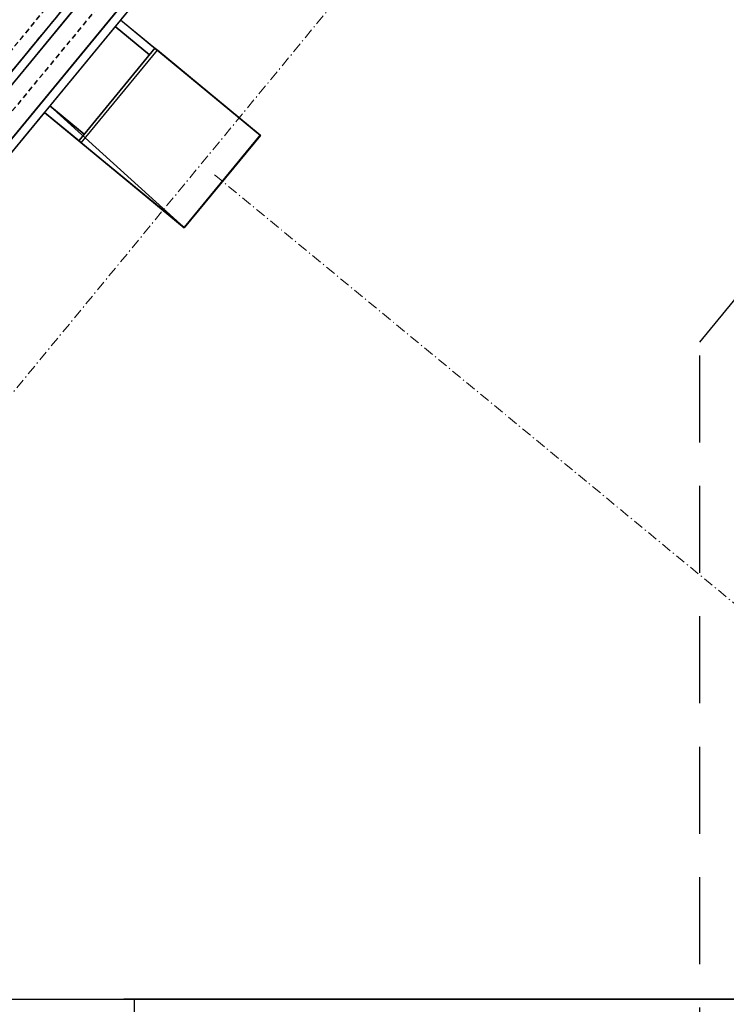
# Model space of a CAD drawing. Header units: millimetres. Extents: x -8642 to 28269, y -6609 to 3701.
# Tile 230 of 256: x 7241 to 7448, y -2242 to -1954. Entities that reach past the tile are written whole.
import ezdxf

# ---------------------------------------------------------------- set-up
doc = ezdxf.new("R2010")
doc.units = ezdxf.units.MM
doc.header["$LTSCALE"] = 1000
doc.header["$MEASUREMENT"] = 0
for name, pattern in [('DASHED', [19.05, 12.7, -6.35]), ('rzut 1 pietra$0$ArchiTECH.PC 1. Line Type', [0.004, 0.003, -0.001]), ('rzut 1 pietra$0$ArchiTECH.PC 2. Line Type', [0.0025, 0.0015, -0.001]), ('rzut 1 pietra$0$ArchiTECH.PC 5. Line Type', [0.0053, 0.003, -0.001, 0.0003, -0.001]), ('rzut 1 pietra$0$ArchiTECH.PC Solid Line Type', [0]), ('SUFIT_1 PIETRO$0$ArchiTECH.PC 1. Line Type', [0.004, 0.003, -0.001]), ('SUFIT_1 PIETRO$0$ArchiTECH.PC 2. Line Type', [0.0025, 0.0015, -0.001]), ('SUFIT_1 PIETRO$0$ArchiTECH.PC Solid Line Type', [0])]:
    doc.linetypes.add(name, pattern=pattern)
doc.layers.add('IS_ARCH', color=254, linetype='Continuous', lineweight=18)
doc.layers.add('IS_FREON_GAZ', color=254, linetype='DASHED', lineweight=30)
for name, color, linetype in [('SUFIT_1 PIETRO$0$ELEM KONSTRUKCJI - inwent', 254, 'Continuous'), ('SUFIT_1 PIETRO$0$Kalka 1', 254, 'Continuous'), ('SUFIT_1 PIETRO$0$TYP SUFITÓW_NOWYCH', 254, 'Continuous')]:
    doc.layers.add(name, color=color, linetype=linetype)

msp = doc.modelspace()

# ---------------------------------------------------------------- linework, layer by layer
at = {"layer": 'IS_ARCH', "linetype": 'rzut 1 pietra$0$ArchiTECH.PC 5. Line Type'}
for p, q in [((10097.59, 1404.74), (5233.75, -4495.75)), ((7298.12, -1999.26), (9448.14, -3771.55))]:
    msp.add_line(p, q, dxfattribs=at)
at = {"layer": 'IS_ARCH', "linetype": 'rzut 1 pietra$0$ArchiTECH.PC 1. Line Type'}
for p, q in [((7823.26, -1260), (7213.27, -2000)), ((7518.66, -2240), (7271.66, -2240))]:
    msp.add_line(p, q, dxfattribs=at)
at = {"layer": 'IS_ARCH', "linetype": 'rzut 1 pietra$0$ArchiTECH.PC 2. Line Type'}
for p, q in [((7431.47, -1729), (7208.87, -1999.05)), ((7440.34, -1736.32), (7222.99, -2000))]:
    msp.add_line(p, q, dxfattribs=at)
at = {"layer": 'IS_ARCH', "linetype": 'rzut 1 pietra$0$ArchiTECH.PC Solid Line Type'}
for p, q in [((7434.56, -1731.55), (7213.27, -2000)), ((7436.49, -1733.14), (7216.51, -2000)), ((7444.2, -1739.5), (7229.47, -2000)), ((7446.13, -1741.09), (7232.15, -2000.68)), ((7270.67, -1953.96), (7281.48, -1962.87)), ((7270.67, -1953.96), (7311.56, -1987.67)), ((7269.08, -1955.89), (7279.11, -1964.15)), ((7280.7, -1962.22), (7258.43, -1989.23)), ((7259.15, -1989.79), (7281.42, -1962.79)), ((7280.7, -1962.22), (7311.56, -1987.67)), ((7281.42, -1962.79), (7311.5, -1987.58)), ((7248.4, -1980.96), (7232.15, -2000.68)), ((7248.4, -1980.96), (7259.21, -1989.87)), ((7248.4, -1980.96), (7289.3, -2014.67)), ((7249.99, -1979.03), (7260.02, -1987.3)), ((7258.43, -1989.23), (7289.3, -2014.67)), ((7289.23, -2014.59), (7259.15, -1989.79)), ((7311.5, -1987.58), (7289.23, -2014.59)), ((7311.56, -1987.67), (7289.3, -2014.67)), ((7311.56, -1987.67), (7289.3, -2014.67)), ((7232.15, -2240), (7274.66, -2240)), ((7232.15, -2240), (7274.66, -2240)), ((7618.13, -2240), (7274.66, -2240)), ((7274.66, -2240), (7274.66, -2310))]:
    msp.add_line(p, q, dxfattribs=at)
at = {"layer": 'IS_FREON_GAZ', "ltscale": 0.002}
msp.add_lwpolyline([(7074.4, -2344.12), (7439.9, -2344.12), (7439.9, -2048.14), (7630.19, -1815.77), (7841.02, -1815.77), (7841.02, -1777.98)], dxfattribs=at)
at = {"layer": 'SUFIT_1 PIETRO$0$ELEM KONSTRUKCJI - inwent', "linetype": 'SUFIT_1 PIETRO$0$ArchiTECH.PC Solid Line Type'}
for p, q in [((7259.15, -1989.88), (7281.42, -1962.87)), ((7281.42, -1962.87), (7311.5, -1987.67)), ((7289.23, -2014.67), (7259.15, -1989.88)), ((7311.5, -1987.67), (7289.23, -2014.67))]:
    msp.add_line(p, q, dxfattribs=at)
at = {"layer": 'SUFIT_1 PIETRO$0$Kalka 1', "linetype": 'SUFIT_1 PIETRO$0$ArchiTECH.PC 1. Line Type'}
for p, q in [((7823.26, -1260.08), (7213.27, -2000.08)), ((7518.66, -2240.08), (7271.66, -2240.08))]:
    msp.add_line(p, q, dxfattribs=at)
at = {"layer": 'SUFIT_1 PIETRO$0$Kalka 1', "linetype": 'SUFIT_1 PIETRO$0$ArchiTECH.PC Solid Line Type'}
for p, q in [((7812.2, -1297.08), (7270.67, -1954.04)), ((7434.56, -1731.63), (7213.27, -2000.08)), ((7436.49, -1733.22), (7216.51, -2000.08)), ((7444.2, -1739.58), (7229.47, -2000.08)), ((7446.13, -1741.17), (7232.15, -2000.76)), ((7270.67, -1954.04), (7311.56, -1987.75)), ((7270.67, -1954.04), (7281.48, -1962.95)), ((7269.08, -1955.97), (7279.11, -1964.24)), ((7280.7, -1962.31), (7258.43, -1989.31)), ((7280.7, -1962.31), (7311.56, -1987.75)), ((7248.4, -1981.04), (7232.15, -2000.76)), ((7248.4, -1981.04), (7289.3, -2014.76)), ((7248.4, -1981.04), (7259.21, -1989.96)), ((7249.99, -1979.12), (7260.02, -1987.38)), ((7258.43, -1989.31), (7289.3, -2014.76)), ((7311.56, -1987.75), (7289.3, -2014.76)), ((7311.56, -1987.75), (7289.3, -2014.76)), ((7232.15, -2240.08), (7274.66, -2240.08)), ((7232.15, -2240.08), (7274.66, -2240.08)), ((7274.66, -2240.08), (7274.66, -2310.08)), ((7618.13, -2240.08), (7274.66, -2240.08))]:
    msp.add_line(p, q, dxfattribs=at)
at = {"layer": 'SUFIT_1 PIETRO$0$Kalka 1', "linetype": 'SUFIT_1 PIETRO$0$ArchiTECH.PC 2. Line Type'}
for p, q in [((7431.47, -1729.09), (7208.87, -1999.13)), ((7440.34, -1736.4), (7222.99, -2000.08))]:
    msp.add_line(p, q, dxfattribs=at)
at = {"layer": 'SUFIT_1 PIETRO$0$TYP SUFITÓW_NOWYCH', "linetype": 'SUFIT_1 PIETRO$0$ArchiTECH.PC Solid Line Type'}
for p, q in [((7768.52, -1350.13), (7270.67, -1954.04)), ((7270.67, -1954.04), (7311.5, -1987.67)), ((7249.99, -1979.12), (7232.19, -2000.75)), ((7289.23, -2014.67), (7249.99, -1979.12)), ((7311.5, -1987.67), (7289.23, -2014.67)), ((7232.18, -2240.08), (7274.66, -2240.08)), ((7274.66, -2240.08), (7618.16, -2240.08))]:
    msp.add_line(p, q, dxfattribs=at)

doc.saveas('drawing.dxf')
